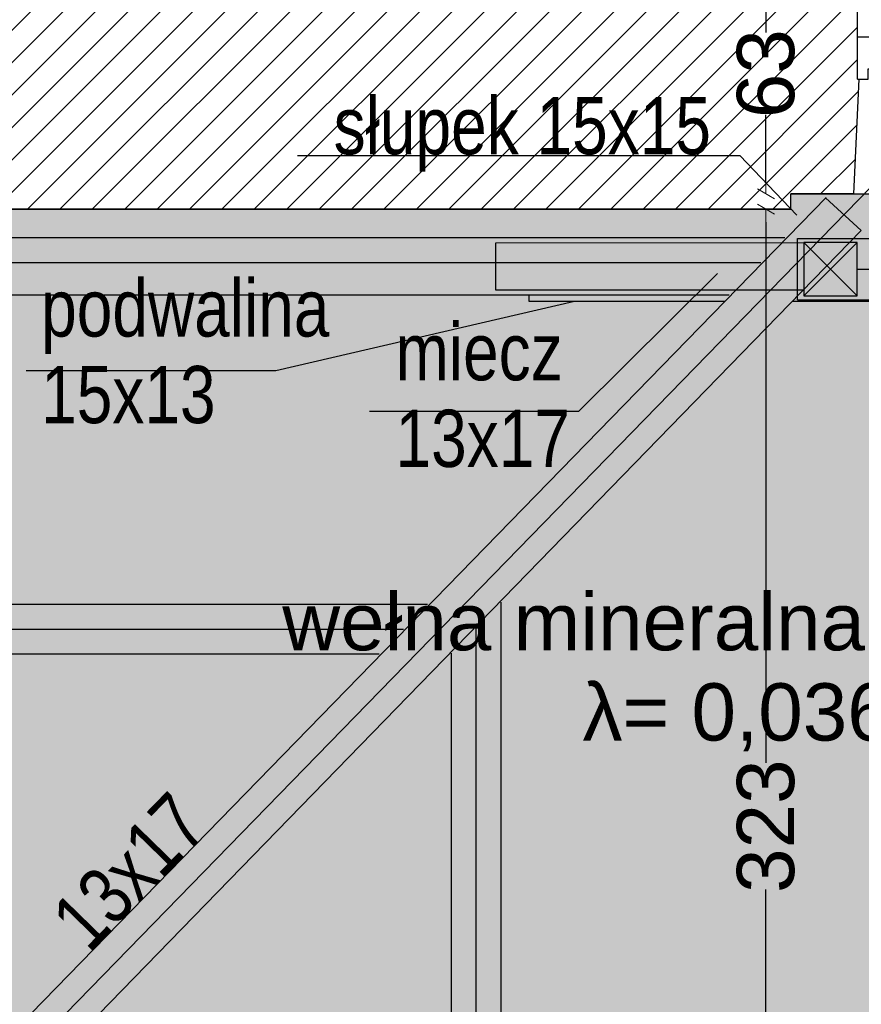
# Model space of a CAD drawing. Header units: millimetres. Extents: x 75999 to 132160, y -108895 to -89040.
# Tile 7 of 61: x 84050 to 86254, y -103245 to -100667. Entities that reach past the tile are written whole.
import ezdxf

# ---------------------------------------------------------------- set-up
doc = ezdxf.new("R2010")
doc.units = ezdxf.units.MM
doc.header["$MEASUREMENT"] = 0
for name, color, linetype in [('DIM MALY', 7, 'Continuous'), ('Drawing & Figure', 7, 'Continuous'), ('DRZWI', 7, 'Continuous'), ('Nowe_00 ZMIANY', 7, 'Continuous'), ('opisy inne', 7, 'Continuous'), ('OSIE', 7, 'Continuous'), ('platew', 7, 'Continuous'), ('podwaliny', 7, 'Continuous'), ('Structural - Bearing', 7, 'Continuous'), ('wiezba', 7, 'Continuous')]:
    doc.layers.add(name, color=color, linetype=linetype)
doc.styles.add('STYL_AUTOMATYCZNY_2', font='arial.ttf')
doc.styles.add('STYL_AUTOMATYCZNY_4', font='arial.ttf', dxfattribs={"width": 0.8})
doc.dimstyles.new('STYL_AUTOMATYCZNY__4', dxfattribs={"dimtxt": 150, "dimasz": 34.231941, "dimexe": 0.18, "dimexo": 0.0625, "dimgap": 0, "dimtad": 1, "dimdec": 0, "dimlfac": 0.1, "dimzin": 0, "dimdsep": 46, "dimtxsty": 'STYL_AUTOMATYCZNY_2', "dimblk": 'ARROWHEAD_2', "dimblk1": 'ARROWHEAD_2', "dimblk2": 'ARROWHEAD_2', "dimcen": 0.09, "dimse1": 1, "dimse2": 1, "dimclrd": 5, "dimclre": 5, "dimclrt": 1, "dimadec": 0, "dimazin": 0, "dimtfac": 1, "dimtdec": 4, "dimtmove": 0, "dimatfit": 3, "dimfxl": 0, "dimtolj": 1, "dimtzin": 0, "dimarcsym": 0})
doc.dimstyles.new('STYL_AUTOMATYCZNY__7', dxfattribs={"dimtxt": 0.18, "dimasz": 91.2, "dimexe": 0.18, "dimexo": 0.0625, "dimgap": 0, "dimtad": 0, "dimtih": 1, "dimtoh": 1, "dimdec": 4, "dimzin": 0, "dimdsep": 46, "dimcen": 0.09, "dimadec": 0, "dimazin": 0, "dimtfac": 1, "dimtdec": 4, "dimtmove": 0, "dimatfit": 3, "dimldrblk": 'ARROWHEAD_11', "dimfxl": 0, "dimtolj": 1, "dimtzin": 0, "dimarcsym": 0})

# ---------------------------------------------------------------- blocks, each defined once
blk = doc.blocks.new('ARROWHEAD_2')
at = {"color": 0, "linetype": 'Continuous', "lineweight": 0}
for p, q in [((0, 0), (-1, 0)), ((-0.378, -0.655), (0.378, 0.655))]:
    blk.add_line(p, q, dxfattribs=at)
blk = doc.blocks.new('*D173')
at = {"layer": 'Defpoints', "color": 0}
for p in [(86004.2, -100493), (86089.3, -100493), (86054.6, -101123)]:
    blk.add_point(p, dxfattribs=at)
at = {"layer": 'DIM MALY', "color": 5, "lineweight": -2}
for p, q in [((86004.2, -100527.2), (86004.2, -100700.4)), ((86004.2, -101088.8), (86004.2, -100916.1))]:
    blk.add_line(p, q, dxfattribs=at)
at = {"layer": 'DIM MALY', "color": 5, "lineweight": -2, "xscale": 34.23194115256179, "yscale": 34.23194115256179, "zscale": 34.23194115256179}
for p, rotation in [((86004.2, -100493), 90), ((86004.2, -101123), 270)]:
    blk.add_blockref('ARROWHEAD_2', p, dxfattribs=dict(at, rotation=rotation))
at = {"layer": 'DIM MALY', "color": 1, "insert": (86004.2, -100808.2), "char_height": 150, "attachment_point": 5, "rotation": 90, "style": 'STYL_AUTOMATYCZNY_2'}
blk.add_mtext('\\A1;63', dxfattribs=at)
blk = doc.blocks.new('*D437')
at = {"layer": 'Defpoints', "color": 0}
for p in [(86127.4, -101163), (86004.2, -104392.9), (86127.4, -104392.9)]:
    blk.add_point(p, dxfattribs=at)
at = {"layer": 'DIM MALY', "color": 5, "lineweight": -2}
for p, q in [((86004.2, -101197.2), (86004.2, -102612.7)), ((86004.2, -104358.7), (86004.2, -102944))]:
    blk.add_line(p, q, dxfattribs=at)
at = {"layer": 'DIM MALY', "color": 5, "lineweight": -2, "xscale": 34.23194115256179, "yscale": 34.23194115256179, "zscale": 34.23194115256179}
for p, rotation in [((86004.2, -101163), 90), ((86004.2, -104392.9), 270)]:
    blk.add_blockref('ARROWHEAD_2', p, dxfattribs=dict(at, rotation=rotation))
at = {"layer": 'DIM MALY', "color": 1, "insert": (86004.2, -102778.3), "char_height": 150, "attachment_point": 5, "rotation": 90, "style": 'STYL_AUTOMATYCZNY_2'}
blk.add_mtext('\\A1;323', dxfattribs=at)
blk = doc.blocks.new('ARROWHEAD_11')
at = {"color": 0, "linetype": 'Continuous', "lineweight": 0}
blk.add_line((0, 0), (-1, 0), dxfattribs=at)
at = {"color": 0, "linetype": 'Continuous', "lineweight": 0, "const_width": 0.25, "flags": 128}
blk.add_lwpolyline([(-0.125, 0, 1), (0.125, 0, 1)], format="xyb", close=True, dxfattribs=at)

msp = doc.modelspace()

# ---------------------------------------------------------------- hatches: boundary and pattern name
at = {"layer": 'Drawing & Figure'}
h = msp.add_hatch(dxfattribs=at)
h.set_pattern_fill('Common_Brick_0001', color=256, style=0, pattern_type=2)
h.set_pattern_definition([(45, (0, 0), (-42.426407, 42.426407), [])])
h.paths.add_polyline_path([(80273.6, -100096.9), (80333.6, -100096.9), (80333.6, -101162.8), (82194.1, -101162.9), (82238.1, -101162.9), (82378.1, -101162.9), (82378.1, -101162.8), (86069.2, -101163), (86069.2, -101161.5), (86069.2, -101123), (86234.1, -101122.8), (86248, -100822.8), (86244.3, -100822.8), (86243.7, -100492.8), (80803.6, -100492.8), (80803.6, -99972.8), (80688.6, -99956.9), (80563.6, -99956.9), (80333.6, -99956.9), (80309.6, -99956.9), (80309.6, -99971.9, 0.436052), (80299.6, -99981.6), (80299.6, -100054, -0.371445), (80286.6, -100069.9), (80286.6, -100081.9), (80273.6, -100081.9)])
at = {"layer": 'Nowe_00 ZMIANY'}
msp.add_hatch(color=256, dxfattribs=at).paths.add_polyline_path([(82378.1, -101162.8), (86069.2, -101163), (86069.2, -101123), (87762.4, -101122.8), (87762.4, -102100.8), (87662.4, -102100.8), (87662.4, -102410.8), (87574.3, -102411.9), (87574.3, -103580.4), (87592.9, -104560.9), (87592.9, -105142.8), (82378.1, -105142.8)])

# ---------------------------------------------------------------- linework, layer by layer
at = {"layer": 'DRZWI'}
msp.add_lwpolyline([(86244.3, -100822.8), (86271.6, -100822.8), (86271.6, -100795.7), (86297.3, -100795.7), (86297.3, -100712.8), (86244.3, -100712.8)], dxfattribs=at)
at = {"layer": 'Nowe_00 ZMIANY', "flags": 128}
msp.add_lwpolyline([(82378.1, -101162.8), (86069.2, -101163), (86069.2, -101123), (87762.4, -101122.8), (87762.4, -102100.8), (87662.4, -102100.8), (87662.4, -102410.8), (87574.3, -102411.9), (87574.3, -103580.4), (87592.9, -104560.9), (87592.9, -105142.8), (82378.1, -105142.8)], close=True, dxfattribs=at)
at = {"layer": 'opisy inne'}
for points in [[(84777.5, -101022.6), (85936, -101022.6), (86085.4, -101178.4)], [(84966.3, -101692), (85514.5, -101692), (85877.5, -101331.4)], [(84067.3, -101585), (84721.2, -101585), (85502.9, -101403.6)]]:
    msp.add_lwpolyline(points, dxfattribs=at)
at = {"layer": 'OSIE'}
for p, q in [((82472.9, -105011.5), (86323.1, -101059.5)), ((82454.1, -101302.8), (85990.5, -101302.8)), ((86243.5, -101319.9), (87762.4, -101319.9)), ((85245.5, -105062.8), (85245.5, -102258.8)), ((82454.1, -102262.8), (85055.2, -102262.8))]:
    msp.add_line(p, q, dxfattribs=at)
at = {"layer": 'platew'}
for p, q in [((86086.6, -101399.9), (86086.6, -101239.9)), ((86086.6, -101239.9), (87762.4, -101239.9)), ((86086.6, -101399.9), (87762.4, -101399.9))]:
    msp.add_line(p, q, dxfattribs=at)
at = {"layer": 'podwaliny'}
for points in [[(85383.1, -101387.8), (85383.1, -101403.6), (85897.2, -101403.6)], [(86074.1, -101403.6), (86380.5, -101403.6)]]:
    msp.add_lwpolyline(points, dxfattribs=at)
at = {"layer": 'Structural - Bearing'}
for p, q in [((86244.3, -100822.8), (86243.7, -100492.8)), ((86234.1, -101122.8), (86248, -100822.8)), ((86234.1, -101122.8), (86069.2, -101123)), ((86069.2, -101163), (86069.2, -101123)), ((86069.2, -101163), (80333.6, -101162.8))]:
    msp.add_line(p, q, dxfattribs=at)
at = {"layer": 'wiezba'}
for p, q in [((82427.5, -104964.9), (86161.5, -101132.3)), ((86253.7, -101218.9), (86160.6, -101133.2)), ((82518.2, -105058.1), (86253.7, -101218.9)), ((86053.8, -101237.8), (82454.1, -101237.8)), ((86103.5, -101389.9), (86243.5, -101249.9)), ((86103.5, -101249.9), (86243.5, -101389.9)), ((85907.7, -101387.8), (82454.1, -101387.8)), ((85118.5, -102197.8), (82454.1, -102197.8)), ((85310.5, -102192.1), (85310.5, -105062.8)), ((84991.9, -102327.8), (82454.1, -102327.8)), ((85180.5, -102325.5), (85180.5, -105062.8))]:
    msp.add_line(p, q, dxfattribs=at)
for points in [[(86103.5, -101374.9), (85297.3, -101374.9), (85297.3, -101251.1), (86103.5, -101249.9)], [(86103.5, -101389.9), (86243.5, -101389.9), (86243.5, -101249.9), (86103.5, -101249.9)]]:
    msp.add_lwpolyline(points, close=True, dxfattribs=at)

# ---------------------------------------------------------------- texts
at = {"layer": 'Nowe_00 ZMIANY', "insert": (86962.2, -102375), "char_height": 150, "attachment_point": 6, "line_spacing_factor": 0.94519, "style": 'STYL_AUTOMATYCZNY_2'}
msp.add_mtext('\\A1;{\\pqr;\\fArial|b0|i0|c238|p0;\\W1.000000;wełna mineralna gr.8cm\\P\\pqr;\\fArial|b0|i0|c238|p0;\\H0.999954x;\\W1.000000;λ\\fHelvetica|b0|i0|c0|p0;\\H1.000083x;\\W1.000000;= 0,036 W/mK}', dxfattribs=at)
at = {"layer": 'opisy inne', "insert": (85366.3, -100966.9), "char_height": 150, "attachment_point": 5, "style": 'STYL_AUTOMATYCZNY_4'}
msp.add_mtext('\\A1;{\\pqc;\\fArial|b0|i0|c238|p0;\\W0.800000;słupek 15x15}', dxfattribs=at)
at = {"layer": 'opisy inne', "char_height": 150, "attachment_point": 7, "line_spacing_factor": 0.907056, "style": 'STYL_AUTOMATYCZNY_4'}
for s, insert in [('\\A1;{\\pql;\\fArial|b0|i0|c238|p0;\\W0.800000;podwalina    \\P\\pql;\\fArial|b0|i0|c238|p0;\\W0.800000;15x13}', (84106.6, -101725.4)), ('\\A1;{\\pql;\\fArial|b0|i0|c238|p0;\\W0.800000;miecz    \\P\\pql;\\fArial|b0|i0|c238|p0;\\W0.800000;13x17}', (85034.4, -101840))]:
    msp.add_mtext(s, dxfattribs=dict(at, insert=insert))
at = {"layer": 'opisy inne', "insert": (84337.5, -102896.9), "char_height": 150, "attachment_point": 5, "rotation": 45.747, "style": 'STYL_AUTOMATYCZNY_4'}
msp.add_mtext('\\A1;{\\pqc;\\fArial|b0|i0|c238|p0;\\W0.800000;13x17}', dxfattribs=at)

# ---------------------------------------------------------------- dimensions: what is measured, and where the dimension line sits
at = {"layer": 'DIM MALY'}
for base, p1, p2, angle, picture, middle in [((86004.2, -100493), (86054.6, -101123), (86089.3, -100493), 90, '*D173', (86004.2, -100808.2)), ((86004.2, -104392.9), (86127.4, -101163), (86127.4, -104392.9), 270, '*D437', (86004.2, -102778.3))]:
    dim = msp.add_linear_dim(base=base, p1=p1, p2=p2, angle=angle, dimstyle='STYL_AUTOMATYCZNY__4', dxfattribs=at)
    dim.commit()
    dim.dimension.update_dxf_attribs({"geometry": picture, "text_midpoint": middle, "dimtype": 160, "text_rotation": 90})

# ---------------------------------------------------------------- leaders
at = {"layer": 'Nowe_00 ZMIANY', "annotation_type": 0, "has_hookline": 1, "hookline_direction": 1, "text_width": 2210.4}
msp.add_leader([(87494.3, -102661.1), (87093.9, -102375), (86962.2, -102369.9)], dimstyle='STYL_AUTOMATYCZNY__7', dxfattribs=at)

doc.saveas('drawing.dxf')
